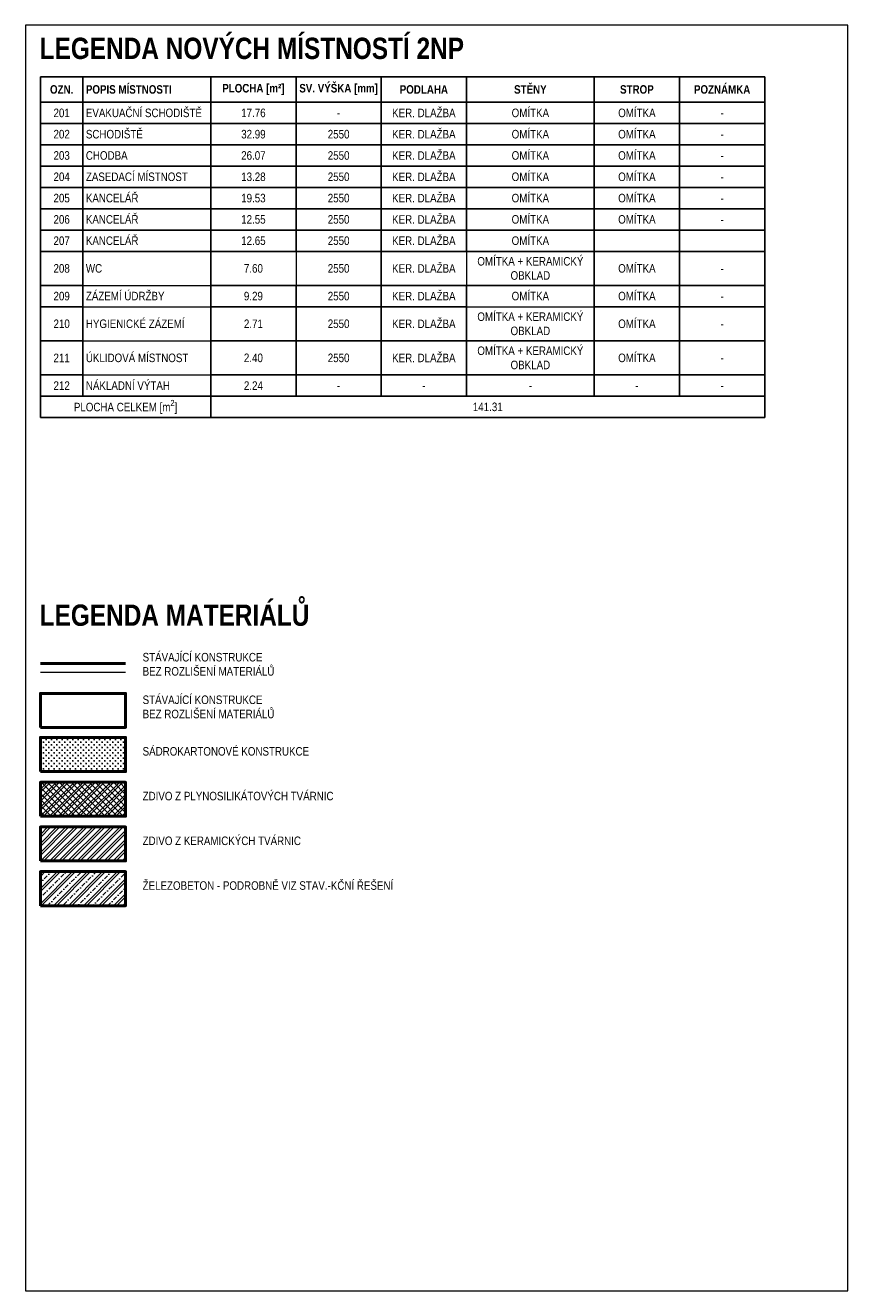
# Model space of a CAD drawing. Header units: millimetres. Extents: x 25686 to 158540, y -33439 to 84825.
# Tile 23 of 23: x 136763 to 146413, y 62214 to 77064. Entities that reach past the tile are written whole.
import ezdxf

# ---------------------------------------------------------------- set-up
doc = ezdxf.new("R2010")
doc.units = ezdxf.units.MM
doc.header["$LTSCALE"] = 400
for name, color, linetype, lineweight in [('N_legenda', 7, 'Continuous', 13), ('N_tlustá', 7, 'Continuous', 50), ('N_šrafy', 7, 'Continuous', 13), ('S_tenká', 7, 'Continuous', 18), ('S_tlustá', 7, 'Continuous', 50)]:
    doc.layers.add(name, color=color, linetype=linetype, lineweight=lineweight)
doc.layers.add('X_pomocná', color=7, linetype='Continuous', lineweight=18, plot=False)
doc.styles.add('Arial CE', font='ARIALN.TTF')
doc.styles.add('AT_Nadpis 1', font='ARIALN.TTF', dxfattribs={"height": 250})
doc.styles.get("Standard").update_dxf_attribs({"font": 'ARIALN.TTF'})

# ---------------------------------------------------------------- blocks, each defined once
blk = doc.blocks.new('*T57')
at = {"layer": 'N_legenda', "color": 0, "lineweight": -2, "transparency": 16777216}
for p, q in [((0, 0), (8500, 0)), ((0, 0), (0, -4000)), ((500, 0), (500, -3750)), ((2000, 0), (2000, -4000)), ((3000, 0), (3000, -2050)), ((4000, 0), (4000, -3750)), ((5000, 0), (5000, -2050)), ((6500, 0), (6500, -3750)), ((7500, 0), (7500, -3750)), ((8500, 0), (8500, -4000)), ((0, -300), (8500, -300)), ((0, -550), (8500, -550)), ((0, -800), (8500, -800)), ((0, -1050), (8500, -1050)), ((0, -1300), (8500, -1300)), ((0, -1550), (8500, -1550)), ((0, -1800), (8500, -1800)), ((0, -2050), (8500, -2050)), ((0, -2450), (500, -2450)), ((2000, -2450), (8500, -2450)), ((3000, -2450), (3000, -3750)), ((5000, -2450), (5000, -3750)), ((0, -2700), (500, -2700)), ((2000, -2700), (5000, -2700)), ((6500, -2700), (8500, -2700)), ((0, -3100), (500, -3100)), ((2000, -3100), (8500, -3100)), ((0, -3500), (500, -3500)), ((2000, -3500), (8500, -3500)), ((0, -3750), (8500, -3750)), ((0, -4000), (8500, -4000))]:
    blk.add_line(p, q, dxfattribs=at)
at = {"layer": 'N_legenda', "transparency": 16777216}
for p, q in [((3000, -2050), (3000, -2450)), ((5000, -2050), (5000, -2450)), ((500, -2450), (2000, -2450)), ((500, -2700), (2000, -2700)), ((5000, -2700), (6500, -2700)), ((500, -3100), (2000, -3100)), ((500, -3500), (2000, -3500))]:
    blk.add_line(p, q, dxfattribs=at)
at = {"layer": 'N_legenda', "transparency": 16777216, "char_height": 100}
for s, insert, width, attachment_point in [('\\A1;{\\fArial Narrow|b1|i0|c238|p34;SV. VÝŠKA [mm]}', (3500, -150), 995.5, 5), ('{\\fArial Narrow|b1|i0|c238|p34; POPIS MÍSTNOSTI}', (502.25, -150), 1495.5, 4), ('\\A1;{\\fArial Narrow|b1|i0|c238|p34;PLOCHA [m²]}', (2500, -150), 995.5, 5), ('{\\fArial Narrow|b1|i0|c238|p34;PODLAHA}', (4500, -150), 995.5, 5), ('{\\fArial Narrow|b1|i0|c238|p34;STĚNY}', (5750, -150), 1495.5, 5), ('{\\fArial Narrow|b1|i0|c238|p34;STROP}', (7000, -150), 995.5, 5), ('{\\fArial Narrow|b1|i0|c238|p34;POZNÁMKA}', (8000, -150), 995.5, 5), (' EVAKUAČNÍ SCHODIŠTĚ', (502.25, -425), 1495.5, 4), ('201', (250, -425), 495.5, 5), ('17.76', (2500, -425), 995.5, 5), ('-', (3500, -425), 995.5, 5), ('KER. DLAŽBA', (4500, -425), 995.5, 5), ('OMÍTKA', (5750, -425), 1495.5, 5), ('OMÍTKA', (7000, -425), 995.5, 5), ('-', (8000, -425), 995.5, 5), (' SCHODIŠTĚ', (502.25, -675), 1495.5, 4), ('KER. DLAŽBA', (4500, -675), 995.5, 5), ('OMÍTKA', (5750, -675), 1495.5, 5), ('OMÍTKA', (7000, -675), 995.5, 5), ('202', (250, -675), 495.5, 5), ('32.99', (2500, -675), 995.5, 5), ('2550', (3500, -675), 995.5, 5), ('-', (8000, -675), 995.5, 5), (' CHODBA', (502.25, -925), 1495.5, 4), ('26.07', (2500, -925), 995.5, 5), ('2550', (3500, -925), 995.5, 5), ('KER. DLAŽBA', (4500, -925), 995.5, 5), ('OMÍTKA', (5750, -925), 1495.5, 5), ('OMÍTKA', (7000, -925), 995.5, 5), ('-', (8000, -925), 995.5, 5), (' ZASEDACÍ MÍSTNOST', (502.25, -1175), 1495.5, 4), ('13.28', (2500, -1175), 995.5, 5), ('2550', (3500, -1175), 995.5, 5), ('KER. DLAŽBA', (4500, -1175), 995.5, 5), ('OMÍTKA', (5750, -1175), 1495.5, 5), ('OMÍTKA', (7000, -1175), 995.5, 5), ('-', (8000, -1175), 995.5, 5), (' KANCELÁŘ', (502.25, -1425), 1495.5, 4), ('OMÍTKA', (5750, -1425), 1495.5, 5), ('OMÍTKA', (7000, -1425), 995.5, 5), ('19.53', (2500, -1425), 995.5, 5), ('2550', (3500, -1425), 995.5, 5), ('KER. DLAŽBA', (4500, -1425), 995.5, 5), ('-', (8000, -1425), 995.5, 5), (' KANCELÁŘ', (502.25, -1675), 1495.5, 4), ('12.55', (2500, -1675), 995.5, 5), ('2550', (3500, -1675), 995.5, 5), ('KER. DLAŽBA', (4500, -1675), 995.5, 5), ('OMÍTKA', (5750, -1675), 1495.5, 5), ('OMÍTKA', (7000, -1675), 995.5, 5), ('-', (8000, -1675), 995.5, 5), (' KANCELÁŘ', (502.25, -1925), 1495.5, 4), ('12.65', (2500, -1925), 995.5, 5), ('2550', (3500, -1925), 995.5, 5), ('KER. DLAŽBA', (4500, -1925), 995.5, 5), ('OMÍTKA', (5750, -1925), 1495.5, 5), ('OMÍTKA + KERAMICKÝ OBKLAD', (5750, -2250), 1495.5, 5), (' WC', (502.25, -2250), 1495.5, 4), ('7.60', (2500, -2250), 995.5, 5), ('2550', (3500, -2250), 995.5, 5), ('KER. DLAŽBA', (4500, -2250), 995.5, 5), ('OMÍTKA', (7000, -2250), 995.5, 5), ('-', (8000, -2250), 995.5, 5), (' ZÁZEMÍ ÚDRŽBY', (502.25, -2575), 1495.5, 4), ('9.29', (2500, -2575), 995.5, 5), ('2550', (3500, -2575), 995.5, 5), ('KER. DLAŽBA', (4500, -2575), 995.5, 5), ('OMÍTKA', (5750, -2575), 1495.5, 5), ('OMÍTKA', (7000, -2575), 995.5, 5), ('-', (8000, -2575), 995.5, 5), (' HYGIENICKÉ ZÁZEMÍ', (502.25, -2900), 1495.5, 4), ('KER. DLAŽBA', (4500, -2900), 995.5, 5), ('OMÍTKA + KERAMICKÝ OBKLAD', (5750, -2900), 1495.5, 5), ('OMÍTKA', (7000, -2900), 995.5, 5), ('2.71', (2500, -2900), 995.5, 5), ('2550', (3500, -2900), 995.5, 5), ('-', (8000, -2900), 995.5, 5), (' ÚKLIDOVÁ MÍSTNOST', (502.25, -3300), 1495.5, 4), ('2.40', (2500, -3300), 995.5, 5), ('2550', (3500, -3300), 995.5, 5), ('KER. DLAŽBA', (4500, -3300), 995.5, 5), ('OMÍTKA + KERAMICKÝ OBKLAD', (5750, -3300), 1495.5, 5), ('OMÍTKA', (7000, -3300), 995.5, 5), ('-', (8000, -3300), 995.5, 5), (' NÁKLADNÍ VÝTAH', (502.25, -3625), 1495.5, 4), ('2.24', (2500, -3625), 995.5, 5), ('-', (3500, -3625), 995.5, 5), ('-', (4500, -3625), 995.5, 5), ('-', (5750, -3625), 1495.5, 5), ('-', (7000, -3625), 995.5, 5), ('-', (8000, -3625), 995.5, 5), ('141.31', (5250, -3875), 6495.5, 5)]:
    blk.add_mtext(s, dxfattribs=dict(at, insert=insert, width=width, attachment_point=attachment_point))
at = {"layer": 'N_legenda', "transparency": 16777216, "char_height": 100, "attachment_point": 5, "style": 'Arial CE'}
for s, insert, width in [('{\\fArial Narrow|b1|i0|c238|p34;OZN.}', (250, -150), 495.5), ('203', (250, -925), 495.5), ('204', (250, -1175), 495.5), ('205', (250, -1425), 495.5), ('206', (250, -1675), 495.5), ('207', (250, -1925), 495.5), ('208', (250, -2250), 495.5), ('209', (250, -2575), 495.5), ('210', (250, -2900), 495.5), ('211', (250, -3300), 495.5), ('212', (250, -3625), 495.5), ('\\A1;PLOCHA CELKEM [m{\\H0.7x;\\S2^ ;}]', (1000, -3875), 1995.5)]:
    blk.add_mtext(s, dxfattribs=dict(at, insert=insert, width=width))

msp = doc.modelspace()

# ---------------------------------------------------------------- hatches: boundary and pattern name
at = {"layer": 'N_šrafy'}
h = msp.add_hatch(dxfattribs=at)
h.set_pattern_fill('CROSS', scale=125)
h.set_pattern_definition([(0, (0, 1057.818), (31.25, 31.25), [15.625, -46.875]), (90, (7.812, 1050.006), (-31.25, 31.25), [15.625, -46.875])])
h.paths.add_polyline_path([(136939, 68307), (137939, 68307), (137939, 68707), (136939, 68707)])
h = msp.add_hatch(dxfattribs=at)
h.set_pattern_fill('ZDIVO-STR_PEV', scale=25)
h.set_pattern_definition([(45, (0, 1057.82), (-53.03301, 53.03301), []), (45, (35.355, 1057.82), (-53.03301, 53.03301), []), (135, (0, 1057.82), (-35.355339, -35.355339), [])])
h.paths.add_polyline_path([(136939, 67782), (137939, 67782), (137939, 68182), (136939, 68182)])
h = msp.add_hatch(dxfattribs=at)
h.set_pattern_fill('ZDIVO-OBECNE', scale=25)
h.set_pattern_definition([(45, (0, 1057.82), (-53.03301, 53.03301), []), (45, (35.355, 1057.82), (-53.03301, 53.03301), [])])
h.paths.add_polyline_path([(136939, 67257), (137939, 67257), (137939, 67657), (136939, 67657)])
h = msp.add_hatch(dxfattribs=at)
h.set_pattern_fill('ZELEZOBETON', scale=25)
h.set_pattern_definition([(45, (0, 1057.82), (-88.38835, 88.38835), []), (45, (35.36, 1057.82), (-88.38835, 88.38835), []), (45, (106.07, 1057.82), (-53.03301, 123.74369), [50, -25, 0, -25])])
h.paths.add_polyline_path([(136939, 66732), (137939, 66732), (137939, 67132), (136939, 67132)])

# ---------------------------------------------------------------- linework, layer by layer
at = {"layer": 'N_tlustá', "color": 7}
for points in [[(136939, 68307), (137939, 68307), (137939, 68707), (136939, 68707)], [(136939, 67782), (137939, 67782), (137939, 68182), (136939, 68182)], [(136939, 67257), (137939, 67257), (137939, 67657), (136939, 67657)], [(136939, 66732), (137939, 66732), (137939, 67132), (136939, 67132)]]:
    msp.add_lwpolyline(points, close=True, dxfattribs=at)
at = {"layer": 'S_tenká', "color": 7}
msp.add_lwpolyline([(136939, 69474), (137939, 69474)], dxfattribs=at)
at = {"layer": 'S_tlustá', "color": 7}
msp.add_lwpolyline([(136939, 69574), (137939, 69574)], dxfattribs=at)
msp.add_lwpolyline([(136939, 68824), (137939, 68824), (137939, 69224), (136939, 69224)], close=True, dxfattribs=at)
at = {"layer": 'X_pomocná', "color": 7, "lineweight": 18}
msp.add_lwpolyline([(136763, 62214), (146413, 62214), (146413, 77064), (136763, 77064)], close=True, dxfattribs=at)

# ---------------------------------------------------------------- block references
msp.add_blockref('*T57', (136939, 76461))

# ---------------------------------------------------------------- texts
at = {"layer": 'N_legenda', "color": 7, "insert": (136931, 76919), "char_height": 250, "attachment_point": 1, "style": 'AT_Nadpis 1'}
msp.add_mtext_dynamic_manual_height_columns('{\\fArial Narrow|b1|i0|c238|p34;LEGENDA NOVÝCH MÍSTNOSTÍ 2NP}', width=6033.62, gutter_width=12.5, heights=[0], dxfattribs=at)
at = {"layer": 'N_legenda', "color": 7, "attachment_point": 1}
for s, width, insert, char_height in [('{\\fArial Narrow|b1|i0|c238|p34;LEGENDA MATERIÁLŮ}', 6033.62, (136931, 70267), 250), ('STÁVAJÍCÍ KONSTRUKCE\\PBEZ ROZLIŠENÍ MATERIÁLŮ', 3448.77, (138139, 69699), 100), ('STÁVAJÍCÍ KONSTRUKCE\\PBEZ ROZLIŠENÍ MATERIÁLŮ', 6033.62, (138139, 69199), 100), ('SÁDROKARTONOVÉ KONSTRUKCE', 6033.62, (138139, 68594), 100), ('ZDIVO Z PLYNOSILIKÁTOVÝCH TVÁRNIC', 6033.62, (138139, 68069), 100), ('ZDIVO Z KERAMICKÝCH TVÁRNIC', 6033.62, (138139, 67544), 100), ('ŽELEZOBETON - PODROBNĚ VIZ STAV.-KČNÍ ŘEŠENÍ', 6033.62, (138139, 67019), 100)]:
    msp.add_mtext_dynamic_manual_height_columns(s, width=width, gutter_width=12.5, heights=[0], dxfattribs=dict(at, insert=insert, char_height=char_height))

doc.saveas('drawing.dxf')
